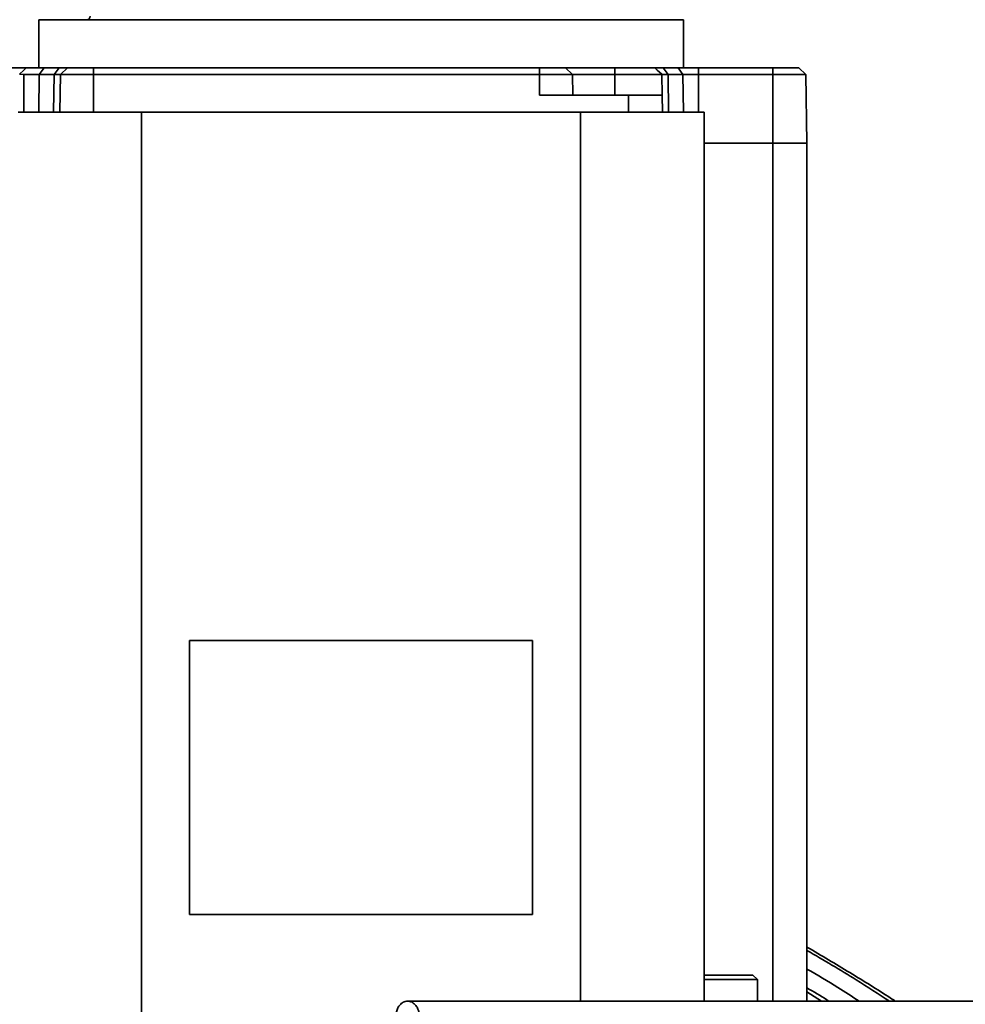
# Model space of a CAD drawing. Header units: millimetres. Extents: x -8713 to 3261, y -18743 to -8704.
# Tile 17 of 154: x -4162 to -4024, y -15311 to -15167. Entities that reach past the tile are written whole.
import ezdxf

# ---------------------------------------------------------------- set-up
doc = ezdxf.new("R2010")
doc.units = ezdxf.units.MM
doc.header["$LTSCALE"] = 10
doc.header["$PDSIZE"] = -1
doc.layers.get('Defpoints').update_dxf_attribs({"true_color": 0x5e5e5e})
doc.layers.add('细实线层', color=7, linetype='Continuous')
doc.dimstyles.new('ISO-25', dxfattribs={"dimscale": 20, "dimtxt": 4, "dimasz": 3.05, "dimexe": 3, "dimexo": 0.625, "dimtad": 1, "dimdec": 0, "dimtxsty": 'Standard', "dimcen": 2.5, "dimclrd": 1, "dimclre": 1, "dimclrt": 4, "dimadec": 1, "dimazin": 2, "dimtfac": 1, "dimtdec": 0, "dimtmove": 0, "dimatfit": 0, "dimfxl": 1, "dimarcsym": 0})

# ---------------------------------------------------------------- blocks, each defined once
blk = doc.blocks.new('*D173')
at = {"color": 1, "lineweight": -2, "transparency": 16777216}
blk.add_line((-4272.58, -15394.48), (-2305.07, -14875.62), dxfattribs=at)
at = {"color": 1, "lineweight": 20, "transparency": 16777216}
blk.add_solid([(-2307.66, -14865.79), (-2302.48, -14885.45), (-2246.09, -14860.06)], dxfattribs=at)
at = {"layer": 'Defpoints', "color": 0, "lineweight": 20, "transparency": 16777216}
for p in [(-2246.09, -14860.06), (-4272.58, -15394.48)]:
    blk.add_point(p, dxfattribs=at)
at = {"color": 4, "transparency": 16777216, "insert": (-2602.33, -14899.25), "char_height": 80, "attachment_point": 5, "rotation": 14.7735}
blk.add_mtext('R2096', dxfattribs=at)

msp = doc.modelspace()

# ---------------------------------------------------------------- linework, layer by layer
at = {"color": 4}
msp.add_circle((-4272.58, -15394.48), 643.69, dxfattribs=at)
at = {"layer": '细实线层', "linetype": 'Continuous', "lineweight": 35}
for p, q in [((-4159.58, -15167.48), (-4159.58, -15174.48)), ((-4065.58, -15174.48), (-4065.58, -15167.48)), ((-4161.74, -15174.83), (-4162.35, -15175.42)), ((-4162.35, -15175.42), (-4161.74, -15175.48)), ((-4161.39, -15174.48), (-4161.74, -15174.83)), ((-4161.74, -15180.98), (-4161.74, -15175.48)), ((-4159.5, -15175.48), (-4159.57, -15180.98)), ((-4158.78, -15174.48), (-4159.5, -15175.48)), ((-4157.33, -15175.48), (-4159.5, -15175.48)), ((-4156.61, -15174.48), (-4158.78, -15174.48)), ((-4157.4, -15180.98), (-4157.33, -15175.48)), ((-4156.61, -15174.48), (-4157.33, -15175.48)), ((-4156.4, -15175.48), (-4156.5, -15180.98)), ((-4155.39, -15174.48), (-4156.4, -15175.48)), ((-4156.4, -15175.48), (-4151.58, -15175.48)), ((-4151.58, -15175.48), (-4151.58, -15174.48)), ((-4086.58, -15174.48), (-4151.58, -15174.48)), ((-4086.58, -15175.48), (-4151.58, -15175.48)), ((-4151.58, -15180.98), (-4151.58, -15175.48)), ((-4086.58, -15174.48), (-4086.58, -15175.48)), ((-4086.58, -15175.48), (-4086.58, -15178.48)), ((-4081.75, -15175.48), (-4082.77, -15174.48)), ((-4081.7, -15178.48), (-4081.75, -15175.48)), ((-4075.58, -15175.48), (-4081.75, -15175.48)), ((-4075.58, -15174.48), (-4075.58, -15175.48)), ((-4069.75, -15174.48), (-4075.58, -15174.48)), ((-4075.58, -15175.48), (-4075.58, -15178.48)), ((-4068.75, -15175.48), (-4075.58, -15175.48)), ((-4069.75, -15174.48), (-4069.41, -15174.83)), ((-4069.41, -15174.83), (-4068.75, -15175.42)), ((-4068.75, -15175.48), (-4068.75, -15175.42)), ((-4068.75, -15175.48), (-4068.7, -15178.48)), ((-4068.54, -15174.48), (-4067.82, -15175.48)), ((-4066.38, -15174.48), (-4068.54, -15174.48)), ((-4065.66, -15175.48), (-4067.82, -15175.48)), ((-4067.82, -15175.48), (-4067.75, -15180.98)), ((-4066.38, -15174.48), (-4065.66, -15175.48)), ((-4065.59, -15180.98), (-4065.66, -15175.48)), ((-4063.41, -15174.48), (-4063.41, -15175.48)), ((-4052.58, -15174.48), (-4063.41, -15174.48)), ((-4063.41, -15175.48), (-4052.58, -15175.48)), ((-4063.41, -15180.98), (-4063.41, -15175.48)), ((-4052.58, -15174.48), (-4052.58, -15175.48)), ((-4052.58, -15175.48), (-4052.58, -15185.48)), ((-4047.75, -15175.48), (-4052.58, -15175.48)), ((-4047.75, -15175.48), (-4048.77, -15174.48)), ((-4047.58, -15185.48), (-4047.75, -15175.48)), ((-4086.58, -15178.48), (-4073.58, -15178.48)), ((-4073.58, -15178.48), (-4073.58, -15180.98)), ((-4068.66, -15180.98), (-4068.7, -15178.48)), ((-4162.58, -15180.98), (-4144.58, -15180.98)), ((-4144.58, -15180.98), (-4144.58, -15319.76)), ((-4080.58, -15180.98), (-4144.58, -15180.98)), ((-4080.58, -15180.98), (-4080.58, -15310.59)), ((-4080.58, -15180.98), (-4062.58, -15180.98)), ((-4062.58, -15180.98), (-4062.58, -15310.59)), ((-4062.58, -15185.48), (-4052.58, -15185.48)), ((-4052.58, -15185.48), (-4052.58, -15310.59)), ((-4047.58, -15310.59), (-4047.58, -15185.48)), ((-4087.58, -15257.98), (-4137.58, -15257.98)), ((-4137.58, -15257.98), (-4137.58, -15297.98)), ((-4087.58, -15297.98), (-4087.58, -15257.98)), ((-4137.58, -15297.98), (-4087.58, -15297.98)), ((-4062.58, -15306.78), (-4055.46, -15306.78)), ((-4054.81, -15307.43), (-4062.58, -15307.43)), ((-4054.81, -15307.43), (-4055.46, -15306.78)), ((-4054.81, -15310.59), (-4054.81, -15307.43)), ((-4045.44, -15310.59), (-4047.58, -15309.24))]:
    msp.add_line(p, q, dxfattribs=at)
msp.add_arc((-4152.58, -15166.98), 0.5, 270, 360, dxfattribs=at)
for points in [[(-4065.58, -15167.48), (-4065.66, -15167.48), (-4065.81, -15167.48), (-4067.06, -15167.48), (-4069.03, -15167.48), (-4071.76, -15167.48), (-4075.18, -15167.48), (-4079.25, -15167.48), (-4083.88, -15167.48), (-4089.01, -15167.48), (-4094.54, -15167.48), (-4100.38, -15167.48), (-4106.43, -15167.48), (-4112.58, -15167.48), (-4118.73, -15167.48), (-4124.78, -15167.48), (-4130.62, -15167.48), (-4136.14, -15167.48), (-4141.27, -15167.48), (-4145.91, -15167.48), (-4149.97, -15167.48), (-4153.4, -15167.48), (-4156.13, -15167.48), (-4158.1, -15167.48), (-4159.34, -15167.48), (-4159.5, -15167.48), (-4159.58, -15167.48)], [(-4159.5, -15175.48), (-4159.65, -15175.48), (-4159.97, -15175.48), (-4160.52, -15175.48), (-4161.12, -15175.48), (-4161.54, -15175.48), (-4161.74, -15175.48)], [(-4158.78, -15174.48), (-4159.16, -15174.48), (-4159.92, -15174.48), (-4160.9, -15174.48), (-4161.39, -15174.48)], [(-4156.4, -15175.48), (-4156.41, -15175.48), (-4156.44, -15175.48), (-4156.63, -15175.48), (-4156.92, -15175.48), (-4157.19, -15175.48), (-4157.33, -15175.48)], [(-4155.39, -15174.48), (-4155.4, -15174.48), (-4155.43, -15174.48), (-4155.68, -15174.48), (-4156.06, -15174.48), (-4156.43, -15174.48), (-4156.61, -15174.48)], [(-4151.58, -15174.48), (-4152.08, -15174.48), (-4153.07, -15174.48), (-4154.33, -15174.48), (-4155.21, -15174.48), (-4155.33, -15174.48), (-4155.39, -15174.48)], [(-4082.77, -15174.48), (-4082.83, -15174.48), (-4082.94, -15174.48), (-4083.82, -15174.48), (-4085.08, -15174.48), (-4086.08, -15174.48), (-4086.58, -15174.48)], [(-4086.58, -15175.48), (-4085.95, -15175.48), (-4084.68, -15175.48), (-4083.09, -15175.48), (-4081.97, -15175.48), (-4081.82, -15175.48), (-4081.75, -15175.48)], [(-4068.54, -15174.48), (-4068.86, -15174.48), (-4069.49, -15174.48), (-4069.67, -15174.48), (-4069.75, -15174.48)], [(-4067.82, -15175.48), (-4067.96, -15175.48), (-4068.24, -15175.48), (-4068.53, -15175.48), (-4068.72, -15175.48), (-4068.74, -15175.48), (-4068.75, -15175.48)], [(-4063.41, -15174.48), (-4063.69, -15174.48), (-4064.23, -15174.48), (-4065.02, -15174.48), (-4065.76, -15174.48), (-4066.17, -15174.48), (-4066.38, -15174.48)], [(-4063.41, -15175.48), (-4063.62, -15175.48), (-4064.03, -15175.48), (-4064.63, -15175.48), (-4065.19, -15175.48), (-4065.5, -15175.48), (-4065.66, -15175.48)], [(-4048.77, -15174.48), (-4048.83, -15174.48), (-4048.94, -15174.48), (-4049.82, -15174.48), (-4051.08, -15174.48), (-4052.08, -15174.48), (-4052.58, -15174.48)], [(-4068.7, -15178.48), (-4068.77, -15178.48), (-4068.92, -15178.48), (-4070.05, -15178.48), (-4071.66, -15178.48), (-4072.94, -15178.48), (-4073.58, -15178.48)], [(-4047.58, -15185.48), (-4047.65, -15185.48), (-4047.8, -15185.48), (-4048.96, -15185.48), (-4050.61, -15185.48), (-4051.92, -15185.48), (-4052.58, -15185.48)]]:
    msp.add_open_spline(points, degree=3, dxfattribs=at)
for points, knots in [([(-4161.39, -15174.48), (-4161.49, -15174.48), (-4161.7, -15174.48), (-4162.84, -15174.48), (-4163.54, -15174.48), (-4163.65, -15174.48), (-4164.01, -15174.48), (-4164.85, -15174.48), (-4166.42, -15174.48), (-4167.79, -15174.48), (-4168.58, -15174.48)], [0, 0, 0, 0, 0.249551, 0.499102, 0.503766, 0.511994, 0.539141, 0.636116, 0.789837, 1, 1, 1, 1]), ([(-4075.58, -15174.48), (-4076.52, -15174.48), (-4078.4, -15174.48), (-4080.18, -15174.48), (-4081.21, -15174.48), (-4081.88, -15174.48), (-4082.59, -15174.48), (-4082.71, -15174.48), (-4082.77, -15174.48)], [0, 0, 0, 0, 0.249499, 0.498998, 0.555212, 0.657549, 0.805877, 1, 1, 1, 1]), ([(-4034.71, -15310.59), (-4034.95, -15310.43), (-4037.07, -15309.04), (-4041.34, -15306.4), (-4045.48, -15303.94), (-4047.58, -15302.7)], [0, 0, 0, 0, 0.059012, 0.524858, 1, 1, 1, 1]), ([(-4035.57, -15310.59), (-4037.16, -15309.55), (-4040.95, -15307.06), (-4045.14, -15304.62), (-4047.58, -15303.2)], [0, 0, 0, 0, 0.4195665, 1, 1, 1, 1]), ([(-4047.58, -15305.91), (-4046.05, -15306.8), (-4043.39, -15308.35), (-4041, -15309.92), (-4039.98, -15310.59)], [0, 0, 0, 0, 0.5775437, 1, 1, 1, 1]), ([(-4044.39, -15310.59), (-4044.49, -15310.52), (-4045.49, -15309.87), (-4046.59, -15309.23), (-4047.58, -15308.66)], [0, 0, 0, 0, 0.100359, 1, 1, 1, 1]), ([(-4107.51, -15312.8), (-4107.51, -15312.74), (-4107.5, -15312.47), (-4107.41, -15311.98), (-4107.16, -15311.42), (-4106.78, -15310.95), (-4106.27, -15310.63), (-4105.63, -15310.54), (-4105, -15310.78), (-4104.51, -15311.29), (-4104.2, -15311.92), (-4104.08, -15312.51), (-4104.08, -15312.86), (-4104.08, -15312.96)], [0, 0, 0, 0, 0.019842, 0.102779, 0.185367, 0.27633, 0.386372, 0.517901, 0.664428, 0.777505, 0.869003, 0.961057, 1, 1, 1, 1]), ([(-3982.58, -15310.59), (-3999.96, -15310.59), (-4025.01, -15310.59), (-4066.08, -15310.59), (-4089.77, -15310.59), (-4105.79, -15310.59)], [0, 0, 0, 0, 0.423168, 0.610011, 1, 1, 1, 1])]:
    msp.add_open_spline(points, degree=3, knots=knots, dxfattribs=at)

# ---------------------------------------------------------------- dimensions: what is measured, and where the dimension line sits
dim = msp.add_radius_dim(center=(-4272.58, -15394.48), mpoint=(-2246.09, -14860.06), dimstyle='ISO-25')
dim.commit()
dim.dimension.update_dxf_attribs({"geometry": '*D173', "text_midpoint": (-2588.83, -14950.45), "dimtype": 164})

doc.saveas('drawing.dxf')
